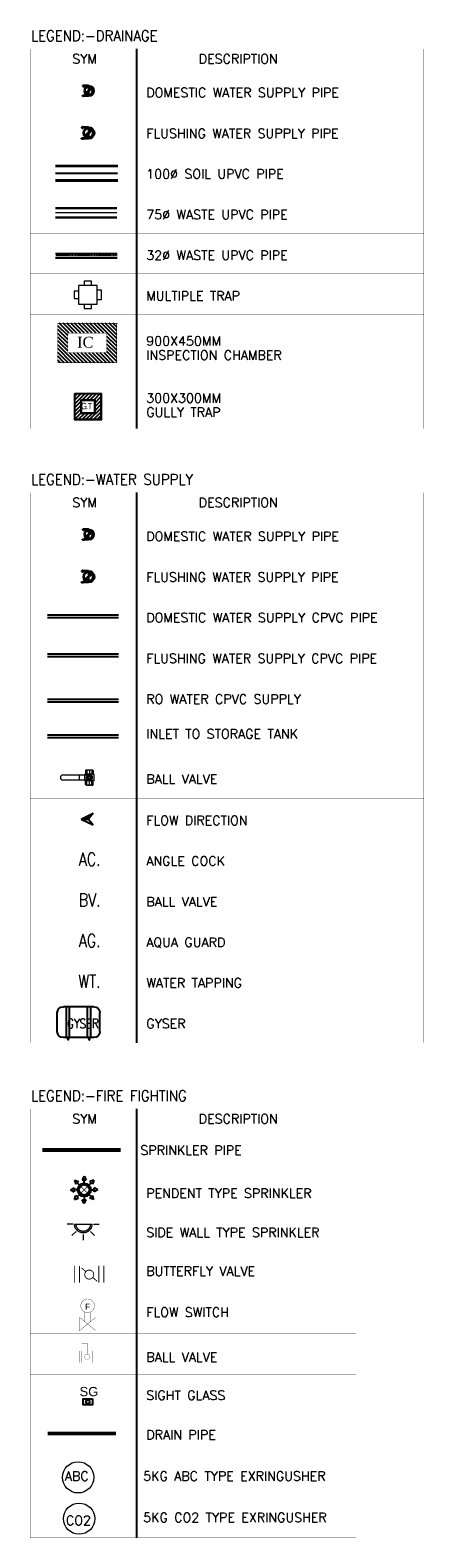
# Model space of a CAD drawing. Header units: millimetres. Extents: x -226731 to 126254, y -16359 to 60195.
# Tile 1 of 256: x -189558 to -186372, y 14154 to 26344. Entities that reach past the tile are written whole.
import ezdxf
from ezdxf.lldxf.tags import DXFTag

# ---------------------------------------------------------------- set-up
doc = ezdxf.new("R2010")
doc.units = ezdxf.units.MM
doc.header["$LTSCALE"] = 0.1
doc.header["$MEASUREMENT"] = 0
for name, pattern in [('CENTER', [2, 1.25, -0.25, 0.25, -0.25]), ('CENTER2', [1.125, 0.75, -0.125, 0.125, -0.125]), ('CONTINOUS', [0, 0, 0]), ('DASHDOT2', [0.5, 0.25, -0.125, 0, -0.125])]:
    doc.linetypes.add(name, pattern=pattern)
doc.layers.get('0').update_dxf_attribs({"lineweight": 5})
for name, color, linetype, lineweight in [('-P-Text', 7, 'Continuous', 18), ('0_CCE_ FF_SIDE WALL SPRINKLER', 6, 'Continuous', 0), ('0_CCE_FF_100 DIA PIPE', 11, 'Continuous', 0), ('0_CCE_FF_DRAIN PIPE', 42, 'DASH', 0), ('15dia.(Ball Val)', 6, 'Continuous', 13), ('BSEML-DWS INTERNAL', 90, 'DASHDOT2', 30), ('MEP FLUSH WATER', 1, 'CENTER2', 40), ('MEP WASTE PIPE.', 3, 'Continuous', 0), ('PL TEXT', 8, 'Continuous', 9)]:
    doc.layers.add(name, color=color, linetype=linetype, lineweight=lineweight)
for name, color, linetype in [('0-CCE-FF-SIGHT GLASS', 7, 'Continuous'), ('06-CONC', 8, 'Continuous'), ('0_CCE_FF_VALVES', 10, 'Continuous'), ('0_CCE_PL Domestic pipe', 5, 'DOMESTIC_LINE'), ('0_CCE_PL_ SEWER I.C.', 7, 'Continuous'), ('0_CCE_PL_IC CHAMBER', 1, 'Continuous'), ('0_CCE_PL_WATER SUPPLY ARROW', 7, 'Continuous'), ('0_CCE_PLUMBIMG TEXT', 8, 'Continuous'), ('0_PC_PL_ DWS RISER', 5, 'Continuous'), ('12-FIXT', 25, 'Continuous'), ('32-SERV', 8, 'Continuous'), ('JMT-F-SPRINKLER', 50, 'Continuous'), ('NPC-P-Bracket', 1, 'Continuous'), ('NPC-P-Soil Pipe', 1, 'Continuous'), ('NPC-P-Waste Water Pipe', 5, 'Continuous')]:
    doc.layers.add(name, color=color, linetype=linetype)
doc.layers.add('0_CCE_PLU_FLUSHING WATER PIPE', color=7, linetype='CONTINOUS', lineweight=25, true_color=0x44ff05)
doc.styles.add('A2 FORMAT$0$Standard', font='arial.ttf')
doc.styles.add('ARIAL', font='arial.ttf')
doc.styles.add('MEP', font='romantic.ttf')
doc.styles.add('RAJ', font='simplex.shx')
doc.styles.add('romance', font='romans.shx', dxfattribs={"width": 0.8})
doc.styles.get("Standard").update_dxf_attribs({"font": 'ARIALN.TTF'})
tags = doc.linetypes.add('DASH', pattern=[0.35, 0.25, -0.1]).pattern_tags.tags
tags[6:7] = [DXFTag(74, 4), DXFTag(75, 0), DXFTag(340, '0'), DXFTag(46, 1.0), DXFTag(50, 0.0), DXFTag(44, 0.0), DXFTag(45, 0.0)]
tags[4:5] = [DXFTag(74, 4), DXFTag(75, 0), DXFTag(340, '0'), DXFTag(46, 1.0), DXFTag(50, 0.0), DXFTag(44, 0.0), DXFTag(45, 0.0)]
doc.linetypes.add('DOMESTIC_LINE', pattern='A,0.5,-0.2,["DWS",ARIAL,S=0.1,R=0,X=-0.1,Y=-0.05],-0.25', length=0.95)
doc.linetypes.add('FWS', pattern='A,8.437061,-2.447305,["FWS",Standard,S=3.5,R=0,X=0,Y=-2.026257],-11.212117,8.437061', length=30.533544)

# ---------------------------------------------------------------- blocks, each defined once
blk = doc.blocks.new('SIDE WALL SPK.')
at = {"ltscale": 0.5}
for p, q in [((0, 218), (0, 340)), ((-154, 154), (-240, 240)), ((154, 154), (240, 240)), ((-218, 0), (-340, 0)), ((218, 0), (340, 0))]:
    blk.add_line(p, q, dxfattribs=at)
at = {"linetype": 'CENTER', "ltscale": 24}
blk.add_line((-185, 0), (185, 0), dxfattribs=at)
for major_axis, start_param, end_param in [((-185, 0), 3.141597, 6.28319), ((-152, 0), 3.141596, 6.283189)]:
    blk.add_ellipse((0, 0), major_axis=major_axis, ratio=1, start_param=start_param, end_param=end_param, dxfattribs=at)
blk = doc.blocks.new('BFV')
at = {"linetype": 'Continuous', "lineweight": 13, "const_width": 281}
for points in [[(-4894, -2938), (-4894, 2712)], [(-3228, -2857), (-3228, 2631)], [(1149, 947), (2619, 2209)], [(3180, -2938), (3180, 2712)], [(4794, -2938), (4794, 2712)], [(-2580, -2255), (-1110, -992)]]:
    blk.add_lwpolyline(points, dxfattribs=at)
blk.add_lwpolyline([(-1489, 0, -1.1283207), (1446, -355, -0.8862729), (-1489, 0, 14.0250464)], format="xyb", dxfattribs=at)
blk = doc.blocks.new('FLOW SWITCH')
at = {"color": 7, "linetype": 'Continuous', "const_width": 150}
blk.add_lwpolyline([(-3340, 8907, -1), (3340, 8907, -1), (-3340, 8907, -1)], format="xyb", dxfattribs=at)
for points in [[(-1325, 5841), (-1325, 1089)], [(1325, 5841), (1325, 1089)]]:
    blk.add_lwpolyline(points, dxfattribs=at)
at = {"layer": 'MEP FLUSH WATER', "linetype": 'Continuous', "lineweight": 13, "const_width": 150}
for points in [[(3947, 3245), (-3947, -3245)], [(3947, -3245), (-3947, 3245)], [(-3947, 3245), (-3947, -3245)], [(3947, 3245), (3947, -3245)]]:
    blk.add_lwpolyline(points, dxfattribs=at)
at = {"color": 7, "style": 'A2 FORMAT$0$Standard'}
blk.add_text('F', height=2893, dxfattribs=at).set_placement((-1228, 6994))
blk = doc.blocks.new('BV')
at = {"linetype": 'Continuous', "const_width": 0.647}
for points in [[(-25, 18.5), (-25, -18.5)], [(-17, 18.5), (-17, -18.5)], [(0, 8.6), (0, 43.1)], [(17.3, 43.1), (0, 43.1)], [(17, 18.5), (17, -18.5)], [(25, 18.5), (25, -18.5)]]:
    blk.add_lwpolyline(points, dxfattribs=at)
blk.add_lwpolyline([(-8.6, 0, -1), (8.6, 0, -1), (-8.6, 0, 2.414214)], format="xyb", dxfattribs=at)
blk = doc.blocks.new('75 mm pipe support')
for p, q in [((0, 2.17), (1.89, 2.17)), ((0, 1.89), (1.89, 1.89)), ((2.53, 2.17), (2.27, 2.17)), ((2.53, 1.89), (2.27, 1.89)), ((2.53, 2.17), (2.53, 1.89)), ((0, -1.89), (1.89, -1.89)), ((0, -2.17), (1.89, -2.17)), ((2.53, -1.89), (2.27, -1.89)), ((2.53, -2.17), (2.27, -2.17)), ((2.53, -2.17), (2.53, -1.89))]:
    blk.add_line(p, q)
for points in [[(2.27, 1.82), (2.01, 1.82), (2.01, 2.24), (2.27, 2.24)], [(2.27, -1.82), (2.01, -1.82), (2.01, -2.24), (2.27, -2.24)]]:
    blk.add_lwpolyline(points, close=True)
for radius in [2.17, 1.89]:
    blk.add_arc((0, 0), radius, 90, 270)
blk = doc.blocks.new('40 DIA WS')
at = {"linetype": 'Continuous'}
h = blk.add_hatch(dxfattribs=at)
h.set_pattern_fill('ANSI36', color=256, scale=0.64, angle=-90, style=0)
h.set_pattern_definition([(315, (0, 0), (3.95131, -1.07763), [5.08, -1.016, 0, -1.016])])
h.paths.add_polyline_path([(-20, 0, 1), (0, 0)])
h.paths.add_polyline_path([(20, 0, 1), (0, 0)])
blk.add_lwpolyline([(20, 0), (-20, 0)])
for radius in [23.2, 20]:
    blk.add_circle((0, 0), radius)
for centre, start, end in [((-10, 0), 180, 0), ((10, 0), 0, 180)]:
    blk.add_arc(centre, 10, start, end)
at = {"layer": '32-SERV', "xscale": 12.27513227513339, "yscale": 12.27513227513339, "zscale": 12.27513227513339, "rotation": 270}
blk.add_blockref('75 mm pipe support', (0, 0), dxfattribs=at)
blk = doc.blocks.new('*U595')
for points in [[(-75, -30), (-110, -30), (-110, 30), (-75, 30)], [(-30, 75), (-30, 110), (30, 110), (30, 75)], [(75, 30), (110, 30), (110, -30), (75, -30)], [(-40, -75), (-40, -108), (40, -108), (40, -75)]]:
    blk.add_lwpolyline(points)
blk.add_lwpolyline([(75, 75), (75, -75), (-75, -75), (-75, 75)], close=True)
blk = doc.blocks.new('ICHAMBER')
at = {"layer": '0_CCE_PL_IC CHAMBER'}
h = blk.add_hatch(dxfattribs=at)
h.set_pattern_fill('ANSI31', color=3, scale=500, angle=180, style=0)
h.set_pattern_definition([(225, (135893.49, 322203.12), (44.194174, -44.194174), [])])
h.paths.add_polyline_path([(50620, 175229), (50620, 176139), (49260, 176139), (49260, 175229)])
h.paths.add_polyline_path([(49490, 175459), (49490, 175909), (50390, 175909), (50390, 175459)], flags=16)
at = {"layer": '0_CCE_PL_IC CHAMBER', "const_width": 10}
for points in [[(50620, 175229), (49260, 175229), (49260, 176139), (50620, 176139)], [(50390, 175459), (49490, 175459), (49490, 175909), (50390, 175909)]]:
    blk.add_lwpolyline(points, close=True, dxfattribs=at)
at = {"layer": '0_CCE_PL_IC CHAMBER', "insert": (49705, 175791), "char_height": 250, "width": 279.67, "attachment_point": 1, "style": 'MEP'}
blk.add_mtext('IC', dxfattribs=at)
blk = doc.blocks.new('gt')
at = {"layer": '0_CCE_PL_IC CHAMBER'}
h = blk.add_hatch(dxfattribs=at)
h.set_pattern_fill('ANSI31', color=116, scale=500, angle=270, style=0)
h.set_pattern_definition([(225, (147568.564, 83694.19), (-44.194174, 44.194174), [])])
h.paths.add_polyline_path([(2261, -1734), (1661, -1734), (1661, -1134), (2261, -1134)])
h.paths.add_polyline_path([(2116, -1589), (1806, -1589), (1806, -1279), (2116, -1279)], flags=16)
at = {"color": 7}
for points in [[(2266, -1739), (1656, -1739), (1656, -1129), (2266, -1129)], [(2261, -1734), (1661, -1734), (1661, -1134), (2261, -1134)], [(2116, -1589), (1806, -1589), (1806, -1279), (2116, -1279)], [(2111, -1584), (1811, -1584), (1811, -1284), (2111, -1284)]]:
    blk.add_lwpolyline(points, close=True, dxfattribs=at)
at = {"layer": '0_CCE_PL_IC CHAMBER', "extrusion": (0, -3.84781e-09, 1), "insert": (1877, -1522, 0), "char_height": 150, "width": 279.67, "attachment_point": 3, "text_direction": (-1, 0, 0), "style": 'MEP'}
blk.add_mtext('{\\fArial|b0|i0|c0|p2;\\W0.7;\\T0.75;G.T}', dxfattribs=at)
blk = doc.blocks.new('A$C57A56BFF')
at = {"color": 7}
for points in [[(-36.1, 0), (-4.7, 15.4)], [(-4.7, 15.4), (-17.3, -0.2)], [(-36.1, 0), (-17.3, -0.2)], [(-36.1, 0), (-4.9, -15.9)], [(-17.3, -0.2), (-4.9, -15.9)]]:
    blk.add_lwpolyline(points, dxfattribs=at)
blk.add_solid([(-17.3, -0.2), (-36.1, 0), (-4.7, 15.4)], dxfattribs=at)
blk = doc.blocks.new('15dia.BV.(top)')
at = {"layer": '15dia.(Ball Val)', "color": 7}
for p, q in [((-23.5, 9.9), (-23.5, -9.9)), ((-23.5, 8.1), (-10.5, 8.1)), ((-22.2, 11.5), (-10.5, 11.5)), ((-22.2, 0), (-10.5, 0)), ((-10.5, 14), (-10.5, -14)), ((-10.5, 14), (10.5, 14)), ((10.5, 14), (10.5, -14)), ((22.2, 11.5), (10.5, 11.5)), ((23.5, 8.1), (10.5, 8.1)), ((22.2, 0), (10.5, 0)), ((23.5, 9.9), (23.5, -9.9)), ((-22.2, -8.1), (-10.5, -8.1)), ((-21.8, -11.5), (-10.5, -11.5)), ((-10.5, -14), (10.5, -14)), ((-8, -8.7), (-8, -82)), ((6.7, -13.2), (-6.7, -13.2)), ((6.7, -13.7), (-6.7, -13.7)), ((6.7, -14.2), (-6.7, -14.2)), ((6.7, -30.1), (-6.7, -30.1)), ((6.7, -30.6), (-6.7, -30.6)), ((6.7, -31.1), (-6.7, -31.1)), ((8, -8.7), (8, -82)), ((22.2, -8.1), (10.5, -8.1)), ((21.8, -11.5), (10.5, -11.5))]:
    blk.add_line(p, q, dxfattribs=at)
blk.add_lwpolyline([(0, 8), (-6.9, 4), (-6.9, -4), (0, -8), (6.9, -4), (6.9, 4)], close=True, dxfattribs=at)
for radius in [8, 3.42]:
    blk.add_circle((0, 0), radius, dxfattribs=at)
for centre, radius, start, end in [((-21.8, 9.8), 1.71, 102.1961, 257.2057), ((-16.5, 4.1), 6.96, 144.0758, 215.9242), ((-16.6, -4.1), 6.9, 143.9143, 216.0857), ((0, 0), 10, 334.1581, 205.8419), ((0, 0), 3.91, 90, 31.2416), ((21.8, 9.8), 1.71, 282.7943, 77.8039), ((16.5, 4.1), 6.96, 324.0758, 35.9242), ((16.6, -4.1), 6.9, 323.9143, 36.0857), ((-21.8, -9.8), 1.71, 102.7615, 269.8838), ((-18, -8.7), 10, 0, 25.8419), ((-18, -8.7), 10, 0, 25.8419), ((18, -8.7), 10, 154.1581, 180), ((18, -8.7), 10, 176.0222, 180), ((21.8, -9.8), 1.71, 270.1162, 77.2385), ((0, -82), 8, 180, 0)]:
    blk.add_arc(centre, radius, start, end, dxfattribs=at)
blk = doc.blocks.new('GEYSER DOTTED')
at = {"color": 1, "linetype": 'CONTINOUS', "ltscale": 100}
for p, q in [((71, 250), (-175, 250)), ((-150, 250), (-150, 0)), ((-125, 250), (-125, 0)), ((21, 250), (21, 0)), ((46, 250), (46, 0)), ((-225, 200), (-225, 50)), ((121, 200), (121, 50)), ((71, 0), (-175, 0)), ((71, 0), (-175, 0))]:
    blk.add_line(p, q, dxfattribs=at)
for points in [[(-144, 260), (-132, 260), (-132, 250), (-144, 250)], [(28, 260), (40, 260), (40, 250), (28, 250)]]:
    blk.add_lwpolyline(points, close=True, dxfattribs=at)
for centre, start, end in [((-175, 200), 90, 180), ((71, 200), 0, 90), ((-175, 50), 180, 270), ((71, 50), 270, 0)]:
    blk.add_arc(centre, 50, start, end, dxfattribs=at)
at = {"layer": 'NPC-P-Bracket'}
for points in [[(-140, 269), (-136, 269), (-136, 260), (-140, 260)], [(32, 269), (36, 269), (36, 260), (32, 260)]]:
    blk.add_lwpolyline(points, close=True, dxfattribs=at)

msp = doc.modelspace()

# ---------------------------------------------------------------- hatches: boundary and pattern name
at = {"layer": 'JMT-F-SPRINKLER'}
h = msp.add_hatch(color=1, dxfattribs=at)
edge = h.paths.add_edge_path()
edge.add_ellipse((-189120.8, 16968), major_axis=(38.3, 38.3), ratio=1, start_angle=225, end_angle=405, ccw=False)
edge.add_ellipse((-189120.8, 16968), major_axis=(38.3, 38.3), ratio=1, start_angle=45, end_angle=225, ccw=False)
edge = h.paths.add_edge_path(flags=16)
edge.add_ellipse((-189120.8, 16968), major_axis=(-29.9, 29.9), ratio=1, start_angle=135, end_angle=315)
edge.add_ellipse((-189120.8, 16968), major_axis=(-29.9, 29.9), ratio=1, start_angle=-45, end_angle=135)

# ---------------------------------------------------------------- linework, layer by layer
at = {"layer": '-P-Text', "color": 1, "linetype": 'Continuous'}
for centre in [(-189169.9, 14643.2), (-189161.7, 14309.5)]:
    msp.add_circle(centre, 126.3, dxfattribs=at)
at = {"layer": '0-CCE-FF-SIGHT GLASS', "color": 7, "linetype": 'Continuous'}
msp.add_lwpolyline([(-189053.6, 15278.4), (-189053.6, 15228.4), (-189128.6, 15228.4), (-189128.6, 15278.4)], close=True, dxfattribs=at)
msp.add_circle((-189091.1, 15253.4), 15, dxfattribs=at)
at = {"layer": '0_CCE_FF_100 DIA PIPE', "color": 1, "linetype": 'CENTER', "ltscale": 25, "const_width": 32}
msp.add_lwpolyline([(-188824.5, 17289.4), (-189459.9, 17289.4)], dxfattribs=at)
at = {"layer": '0_CCE_FF_DRAIN PIPE', "linetype": 'CONTINOUS', "ltscale": 0.1, "const_width": 30, "elevation": 0}
msp.add_lwpolyline([(-188862.1, 14997.6), (-189415.7, 14997.6)], dxfattribs=at)
at = {"layer": '0_CCE_PL Domestic pipe', "linetype": 'CONTINOUS', "lineweight": -3, "ltscale": 150}
for points in [[(-189416.8, 21616.8), (-188843.8, 21616.8)], [(-189416.8, 21594.3), (-188843.8, 21594.3)]]:
    msp.add_lwpolyline(points, dxfattribs=at)
at = {"layer": '0_CCE_PL Domestic pipe', "color": 30, "linetype": 'CONTINOUS', "lineweight": -3, "ltscale": 150, "true_color": 0xf8991e}
for points in [[(-189416.8, 20935.5), (-188843.8, 20935.5)], [(-189416.8, 20913), (-188843.8, 20913)]]:
    msp.add_lwpolyline(points, dxfattribs=at)
at = {"layer": '0_CCE_PL Domestic pipe', "color": 6, "linetype": 'CONTINOUS', "lineweight": -3, "ltscale": 150}
for points in [[(-189416.8, 20647.1), (-188843.8, 20647.1)], [(-189416.8, 20624.6), (-188843.8, 20624.6)]]:
    msp.add_lwpolyline(points, dxfattribs=at)
at = {"layer": '0_CCE_PLU_FLUSHING WATER PIPE', "color": 3, "linetype": 'CONTINOUS', "lineweight": -3, "ltscale": 5}
for points in [[(-189416.8, 21302.7), (-188843.8, 21302.7)], [(-189416.8, 21280.2), (-188843.8, 21280.2)]]:
    msp.add_lwpolyline(points, dxfattribs=at)
at = {"layer": '0_CCE_PLUMBIMG TEXT', "color": 7}
for p, q in [((-188696.2, 26192.8), (-188696.2, 23122.3)), ((-188696.2, 22605.3), (-188696.2, 18157.5)), ((-188696.2, 17622.4), (-188696.2, 14154.5))]:
    msp.add_line(p, q, dxfattribs=at)
at = {"layer": '0_CCE_PLUMBIMG TEXT', "color": 7, "const_width": 0.358}
for points in [[(-186372.6, 23122.3), (-186372.6, 26192.8), (-189557.9, 26192.8), (-189557.9, 23122.3)], [(-189557.9, 26192.8), (-186372.6, 26192.8)], [(-189557.9, 26017.3), (-186372.6, 26017.3)], [(-189557.9, 25688.6), (-186372.6, 25688.6)], [(-189557.9, 25360), (-186372.6, 25360)], [(-189557.9, 25031.4), (-186372.6, 25031.4)], [(-189557.9, 25031.4), (-186372.6, 25031.4)], [(-189557.9, 24702.7), (-186372.6, 24702.7)], [(-189557.9, 24374.1), (-186372.6, 24374.1)], [(-189557.9, 24045.4), (-186372.6, 24045.4)], [(-189557.9, 23583.9), (-186372.6, 23583.9)], [(-189557.9, 23122.3), (-186372.6, 23122.3)], [(-189557.9, 23122.3), (-186372.6, 23122.3)], [(-189557.9, 23122.3), (-186372.6, 23122.3)], [(-186372.6, 18157.5), (-186372.6, 22605.3), (-189557.9, 22605.3), (-189557.9, 18157.5)], [(-189557.9, 22605.3), (-186372.6, 22605.3)], [(-189557.9, 22429.7), (-186372.6, 22429.7)], [(-189557.9, 22101.1), (-186372.6, 22101.1)], [(-189557.9, 21772.5), (-186372.6, 21772.5)], [(-189557.9, 21443.8), (-186372.6, 21443.8)], [(-189557.9, 21443.8), (-186372.6, 21443.8)], [(-189557.9, 21115.2), (-186372.6, 21115.2)], [(-189557.9, 20786.6), (-186372.6, 20786.6)], [(-189557.9, 20457.9), (-186372.6, 20457.9)], [(-189557.9, 20129.3), (-186372.6, 20129.3)], [(-189557.9, 19800.7), (-186372.6, 19800.7)], [(-189557.9, 19472), (-186372.6, 19472)], [(-189557.9, 19143.4), (-186372.6, 19143.4)], [(-189557.9, 18814.7), (-186372.6, 18814.7)], [(-189557.9, 18486.1), (-186372.6, 18486.1)], [(-189557.9, 18157.5), (-186372.6, 18157.5)], [(-186922.2, 14154.5), (-186922.2, 17622.4), (-189557.9, 17622.4), (-189557.9, 14154.5)], [(-189557.9, 17622.4), (-186922.2, 17622.4)], [(-189557.9, 17446.9), (-186922.2, 17446.9)], [(-189557.9, 17118.2), (-186922.2, 17118.2)], [(-189557.9, 16789.6), (-186922.2, 16789.6)], [(-189557.9, 16461), (-186922.2, 16461)], [(-189557.9, 16132.3), (-186922.2, 16132.3)], [(-189557.9, 15803.7), (-186922.2, 15803.7)], [(-189557.9, 15475.1), (-186922.2, 15475.1)], [(-189557.9, 15146.4), (-186922.2, 15146.4)], [(-189557.9, 14817.8), (-186922.2, 14817.8)], [(-189557.9, 14489.1), (-186922.2, 14489.1)], [(-189557.9, 14154.5), (-186922.2, 14154.5)], [(-189557.9, 14154.5), (-186922.2, 14154.5)], [(-189557.9, 14154.5), (-186922.2, 14154.5)], [(-189557.9, 14154.5), (-186922.2, 14154.5)], [(-189557.9, 14154.5), (-186922.2, 14154.5)]]:
    msp.add_lwpolyline(points, dxfattribs=at)
at = {"layer": 'JMT-F-SPRINKLER', "color": 1}
for p, q in [((-189120.8, 17079), (-189136.5, 17047.7)), ((-189120.8, 17079), (-189105.2, 17047.7)), ((-189231.8, 16968), (-189200.6, 16983.6)), ((-189231.8, 16968), (-189200.6, 16952.3)), ((-189200.6, 16983.6), (-189200.6, 16952.3)), ((-189163.1, 16968), (-189200.6, 16968)), ((-189199.3, 17046.5), (-189188.3, 17013.3)), ((-189199.3, 17046.5), (-189166.1, 17035.5)), ((-189166.1, 17035.5), (-189188.3, 17013.3)), ((-189150.7, 16997.9), (-189177.2, 17024.4)), ((-189136.5, 17047.7), (-189105.2, 17047.7)), ((-189120.8, 17010.3), (-189120.8, 17047.7)), ((-189090.9, 16997.9), (-189064.4, 17024.4)), ((-189078.5, 16968), (-189041.1, 16968)), ((-189042.3, 17046.5), (-189075.5, 17035.5)), ((-189053.3, 17013.3), (-189075.5, 17035.5)), ((-189042.3, 17046.5), (-189053.3, 17013.3)), ((-189009.8, 16968), (-189041.1, 16983.6)), ((-189041.1, 16952.3), (-189041.1, 16983.6)), ((-189009.8, 16968), (-189041.1, 16952.3)), ((-189199.3, 16889.5), (-189188.3, 16922.7)), ((-189199.3, 16889.5), (-189166.1, 16900.5)), ((-189166.1, 16900.5), (-189188.3, 16922.7)), ((-189150.7, 16938.1), (-189177.2, 16911.6)), ((-189120.8, 16857), (-189136.5, 16888.2)), ((-189136.5, 16888.2), (-189105.2, 16888.2)), ((-189120.8, 16925.7), (-189120.8, 16888.2)), ((-189120.8, 16857), (-189105.2, 16888.2)), ((-189090.9, 16938.1), (-189064.4, 16911.6)), ((-189075.5, 16900.5), (-189053.3, 16922.7)), ((-189042.3, 16889.5), (-189075.5, 16900.5)), ((-189042.3, 16889.5), (-189053.3, 16922.7))]:
    msp.add_line(p, q, dxfattribs=at)
at = {"layer": 'JMT-F-SPRINKLER', "color": 1, "const_width": 4.2}
for points in [[(-189150.7, 16938.1), (-189090.9, 16997.9)], [(-189150.7, 16997.9), (-189090.9, 16938.1)]]:
    msp.add_lwpolyline(points, dxfattribs=at)
at = {"layer": 'JMT-F-SPRINKLER', "color": 1}
for radius in [54.1, 42.3]:
    msp.add_circle((-189120.8, 16968), radius, dxfattribs=at)
at = {"layer": 'NPC-P-Soil Pipe', "color": 1}
for p, q in [((-189352, 25250.2, 0), (-188848.5, 25250.2, 0)), ((-189352, 25243.3, 0), (-188848.5, 25243.3, 0)), ((-189352.1, 25133.3, 0), (-188848.5, 25133.3, 0)), ((-189352.1, 25126.4, 0), (-188848.5, 25126.4, 0))]:
    msp.add_line(p, q, dxfattribs=at)
at = {"layer": 'NPC-P-Soil Pipe', "color": 7, "linetype": 'CENTER', "ltscale": 0.1, "elevation": 0}
msp.add_lwpolyline([(-189352, 25188.3), (-188848.5, 25188.3)], dxfattribs=at)
at = {"layer": 'NPC-P-Waste Water Pipe'}
for p, q in [((-189352, 24908, 0), (-188855.6, 24908, 0)), ((-189352, 24906.1, 0), (-188855.6, 24906.1, 0)), ((-189352, 24831.1, 0), (-188855.6, 24831.1, 0)), ((-189352, 24829.2, 0), (-188855.6, 24829.2, 0))]:
    msp.add_line(p, q, dxfattribs=at)
at = {"layer": 'NPC-P-Waste Water Pipe', "color": 6}
for p, q in [((-189353.4, 24539.2, 0), (-188854.2, 24539.2, 0)), ((-189353.4, 24537.2, 0), (-188854.2, 24537.2, 0)), ((-189353.4, 24505.2, 0), (-188854.2, 24505.2, 0)), ((-189353.4, 24503.2, 0), (-188854.2, 24503.2, 0))]:
    msp.add_line(p, q, dxfattribs=at)
at = {"layer": 'NPC-P-Waste Water Pipe', "color": 1, "linetype": 'CENTER', "lineweight": 20, "ltscale": 2.5}
msp.add_line((-188854.2, 24521.2, 0), (-189353.4, 24521.2, 0), dxfattribs=at)
at = {"layer": 'NPC-P-Waste Water Pipe', "color": 1, "linetype": 'CENTER', "lineweight": 13, "ltscale": 0.1, "elevation": 0}
msp.add_lwpolyline([(-189352, 24868.6), (-188855.6, 24868.6)], dxfattribs=at)

# ---------------------------------------------------------------- block references
at = {"layer": '06-CONC', "color": 1, "xscale": 0.35, "yscale": 0.35, "zscale": 0.35, "rotation": 179.9999999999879}
msp.add_blockref('gt', (-188403.8, 22798.3, 0), dxfattribs=at)
at = {"layer": '0_CCE_ FF_SIDE WALL SPRINKLER', "color": 240, "xscale": -0.3789856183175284, "yscale": 0.3789856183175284, "zscale": 0.3789856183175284, "rotation": 179.9999999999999}
msp.add_blockref('SIDE WALL SPK.', (-189128.4, 16689.8), dxfattribs=at)
at = {"layer": '0_CCE_FF_VALVES', "xscale": -0.02454259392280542, "yscale": 0.02454259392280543, "zscale": 0.02454259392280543, "rotation": 179.9999999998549}
msp.add_blockref('BFV', (-189079.9, 16282.7), dxfattribs=at)
at = {"layer": '0_CCE_FF_VALVES'}
for name, p, xscale, yscale, zscale in [('FLOW SWITCH', (-189093, 15883.6), 0.0164926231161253, 0.0164926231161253, 0.0164926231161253), ('BV', (-189096.7, 15618.4), -2.554877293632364, 2.554877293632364, 2.554877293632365)]:
    msp.add_blockref(name, p, dxfattribs=dict(at, xscale=xscale, yscale=yscale, zscale=zscale))
at = {"layer": '0_CCE_PL_ SEWER I.C.', "lineweight": -3, "xscale": -0.35, "yscale": 0.35, "zscale": 0.35, "rotation": 179.9999999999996}
msp.add_blockref('ICHAMBER', (-206574.6, 85304.1), dxfattribs=at)
at = {"layer": '0_CCE_PL_WATER SUPPLY ARROW', "linetype": 'ByBlock', "lineweight": -3, "ltscale": 150, "xscale": 3.083223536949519, "yscale": 3.083223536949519, "zscale": 3.083223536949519, "rotation": 0.4095468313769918}
msp.add_blockref('A$C57A56BFF', (-189032.6, 19967), dxfattribs=at)
at = {"layer": '0_CCE_PLU_FLUSHING WATER PIPE', "color": 3, "linetype": 'FWS', "lineweight": -3, "ltscale": 0.05, "xscale": -1.8, "yscale": 1.8, "zscale": 1.800000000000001, "rotation": 269.9656243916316}
for p in [(-189086.6, 25512.7), (-189086.6, 21925.2)]:
    msp.add_blockref('40 DIA WS', p, dxfattribs=at)
at = {"layer": '0_PC_PL_ DWS RISER', "yscale": 1.6, "zscale": 1.600000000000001, "rotation": 269.9656243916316}
for p, xscale in [((-189084.8, 25853.4), -1.600000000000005), ((-189084.8, 22265.8), -1.600000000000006)]:
    msp.add_blockref('40 DIA WS', p, dxfattribs=dict(at, xscale=xscale))
at = {"layer": '12-FIXT', "xscale": -1, "rotation": 180}
msp.add_blockref('GEYSER DOTTED', (-189114.2, 18448.5, 0), dxfattribs=at)
at = {"layer": 'BSEML-DWS INTERNAL', "lineweight": -3, "ltscale": 0.5, "xscale": 2.6, "yscale": 2.6, "zscale": 2.6, "rotation": 270}
msp.add_blockref('15dia.BV.(top)', (-189079.1, 20301.1), dxfattribs=at)
at = {"layer": 'MEP WASTE PIPE.', "lineweight": 0, "ltscale": 25, "xscale": -1, "rotation": 90.0000000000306}
msp.add_blockref('*U595', (-189091, 24204.3), dxfattribs=at)

# ---------------------------------------------------------------- texts
at = {"layer": '-P-Text', "color": 0, "linetype": 'Continuous', "style": 'romance'}
for s, p in [('SYM', (-189217.2, 26075, 0)), ('DESCRIPTION', (-188193.9, 26075, 0)), ('DOMESTIC WATER SUPPLY PIPE', (-188618.4, 25801.6, 0)), ('FLUSHING WATER SUPPLY PIPE', (-188618.4, 25471.9, 0)), ('100%%c SOIL UPVC PIPE', (-188618.4, 25144.3, 0)), ('75%%c WASTE UPVC PIPE', (-188618.4, 24815.7, 0)), ('32%%c WASTE UPVC PIPE', (-188618.4, 24487, 0)), ('MULTIPLE TRAP', (-188618.4, 24158.4, 0)), ('900X450MM', (-188618.4, 23793.4, 0)), ('INSPECTION CHAMBER', (-188618.4, 23679.3, 0)), ('300X300MM', (-188618.4, 23331.8, 0)), ('GULLY TRAP', (-188618.4, 23217.7, 0)), ('SYM', (-189217.2, 22487.4, 0)), ('DESCRIPTION', (-188193.9, 22487.4, 0)), ('DOMESTIC WATER SUPPLY PIPE', (-188618.4, 22214.1, 0)), ('FLUSHING WATER SUPPLY PIPE', (-188618.4, 21884.4, 0)), ('DOMESTIC WATER SUPPLY CPVC PIPE', (-188618.4, 21556.8, 0)), ('FLUSHING WATER SUPPLY CPVC PIPE ', (-188618.4, 21227.1, 0)), ('RO WATER CPVC SUPPLY', (-188618.4, 20898.5, 0)), ('INLET TO STORAGE TANK', (-188618.4, 20616.3, 0)), ('BALL VALVE', (-188618.4, 20252, 0)), ('FLOW DIRECTION', (-188618.4, 19917.7, 0)), ('ANGLE COCK', (-188618.4, 19589.1, 0)), ('BALL VALVE', (-188618.4, 19260.4, 0)), ('AQUA GUARD', (-188618.4, 18931.8, 0)), ('WATER TAPPING', (-188618.4, 18603.2, 0)), ('GYSER', (-188618.4, 18274.5, 0)), ('SYM', (-189217.2, 17504.6, 0)), ('DESCRIPTION', (-188193.9, 17504.6, 0)), (' SPRINKLER PIPE', (-188717.4, 17250.4, 0)), ('PENDENT TYPE SPRINKLER', (-188618.4, 16902.5, 0)), ('SIDE WALL TYPE SPRINKLER', (-188618.4, 16586, 0)), ('BUTTERFLY VALVE', (-188618.4, 16273.7, 0)), ('FLOW SWITCH', (-188618.4, 15940.5, 0)), ('BALL VALVE', (-188618.4, 15578.6, 0)), ('SIGHT GLASS', (-188618.4, 15269.2, 0)), ('DRAIN PIPE', (-188618.4, 14950.3, 0)), ('5KG ABC TYPE EXRINGUSHER ', (-188643.3, 14616.4, 0)), ('5KG CO2 TYPE EXRINGUSHER ', (-188643.3, 14281.7, 0))]:
    msp.add_text(s, height=75, dxfattribs=at).set_placement(p)
at = {"layer": '-P-Text', "color": 1, "linetype": 'Continuous', "style": 'romance'}
for s, p in [('ABC', (-189276.7, 14616.2, 0)), ('CO2', (-189268.5, 14258, 0))]:
    msp.add_text(s, height=75, dxfattribs=at).set_placement(p)
at = {"layer": '-P-Text', "color": 0, "linetype": 'Continuous', "style": 'romance'}
for s, insert, char_height, width, attachment_point in [('AC.', (-188987.5, 19588.3, 0), 105, 217.499, 9), ('BV.', (-188987.5, 19259.6, 0), 105, 217.499, 9), ('AG.', (-188987.5, 18931, 0), 105, 217.499, 9), ('WT.', (-188987.5, 18602.4, 0), 105, 217.499, 9), ('GYSER', (-189257.7, 18275.2, 0), 75, 961.604, 7)]:
    msp.add_mtext(s, dxfattribs=dict(at, insert=insert, char_height=char_height, width=width, attachment_point=attachment_point))
at = {"layer": '0-CCE-FF-SIGHT GLASS', "color": 7, "linetype": 'Continuous', "insert": (-189158.3, 15298.3), "char_height": 75, "width": 272.089, "attachment_point": 7, "rotation": 0, "style": 'ARIAL'}
msp.add_mtext('SG', dxfattribs=at)
at = {"layer": 'PL TEXT', "color": 7, "linetype": 'ByBlock', "style": 'RAJ', "width": 0.9}
for s, p in [('LEGEND:-DRAINAGE', (-189550.9, 26255.1, 0)), ('LEGEND:-WATER SUPPLY', (-189550.9, 22667.5, 0)), ('LEGEND:-FIRE FIGHTING', (-189550.9, 17684.7, 0))]:
    msp.add_text(s, height=87.592, dxfattribs=at).set_placement(p)

doc.saveas('drawing.dxf')
